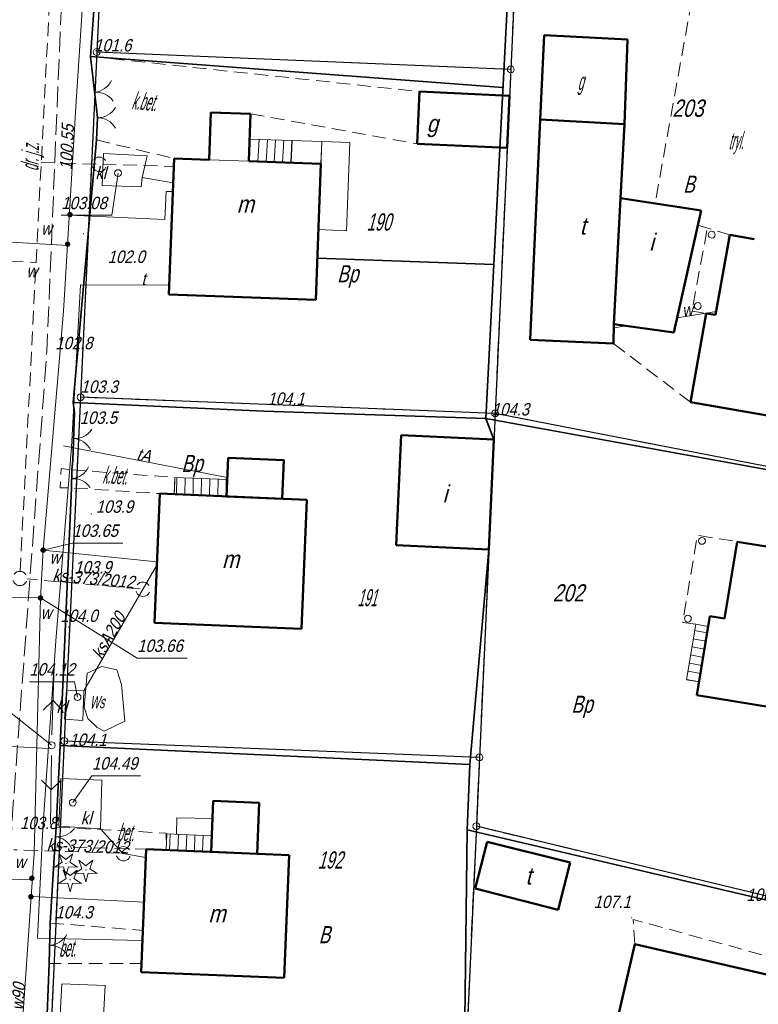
# Model space of a CAD drawing. Extents: x 6530721 to 6531385, y 5978377 to 5979143.
# Tile 132 of 146: x 6530983 to 6531037, y 5978965 to 5979037. Entities that reach past the tile are written whole.
import ezdxf
from ezdxf.enums import TextEntityAlignment as Align

# ---------------------------------------------------------------- set-up
doc = ezdxf.new("R2010")
doc.units = 0
for name, pattern in [('AB_rokocin 2014-08-13 AC2004$0$1.0_0.5', [1.5, 1, -0.5]), ('AB_rokocin 2014-08-13 AC2004$0$1.5_0.5', [2, 1.5, -0.5]), ('AB_rokocin 2014-08-13 AC2004$0$l217_500', [2, 1.5, -0.5]), ('AB_rokocin 2014-08-13 AC2004$0$l219_500', [0]), ('AB_rokocin 2014-08-13 AC2004$0$mz1.0_0.5', [1.5, 1, -0.5])]:
    doc.linetypes.add(name, pattern=pattern)
for name, color, linetype, lineweight in [('AB-wymiarowa', 7, 'Continuous', 30), ('AB_rokocin 2014-08-13 AC2004$0$202-Punkt graniczny stabilizowany trwale', 7, 'Continuous', 18), ('AB_rokocin 2014-08-13 AC2004$0$209-Opis konturu klasyfikacyjnego', 7, 'Continuous', 18), ('AB_rokocin 2014-08-13 AC2004$0$211-Nr działki', 7, 'Continuous', 18), ('AB_rokocin 2014-08-13 AC2004$0$217-Granica konturu klasyfikcyjnego', 7, 'Continuous', 18), ('AB_rokocin 2014-08-13 AC2004$0$219-Linia granicy', 7, 'Continuous', 18), ('AB_rokocin 2014-08-13 AC2004$0$312-Budynek', 7, 'Continuous', 18), ('AB_rokocin 2014-08-13 AC2004$0$312-Numer ewidencyjny budynku-Atr124', 7, 'Continuous', 18), ('AB_rokocin 2014-08-13 AC2004$0$320-część budynku wyodrębniona ze względu na liczbę kondygnacji naziemnych (powierzchnia)', 7, 'Continuous', 18), ('AB_rokocin 2014-08-13 AC2004$0$346-Wiata obrys', 7, 'Continuous', 18), ('AB_rokocin 2014-08-13 AC2004$0$346-Wiata słupy symb.', 7, 'Continuous', 18), ('AB_rokocin 2014-08-13 AC2004$0$352-schody (powierzchnia)', 7, 'Continuous', 18), ('AB_rokocin 2014-08-13 AC2004$0$362-Cieplarnia szklarnia', 7, 'Continuous', 18), ('AB_rokocin 2014-08-13 AC2004$0$432-Jezdnia', 7, 'Continuous', 18), ('AB_rokocin 2014-08-13 AC2004$0$433-Chodnik', 7, 'Continuous', 18), ('AB_rokocin 2014-08-13 AC2004$0$510-Podpora jednosłupowa symb.-SEPOW', 7, 'Continuous', 18), ('AB_rokocin 2014-08-13 AC2004$0$516-Kierunek linii eN-SEPOW', 7, 'Continuous', 18), ('AB_rokocin 2014-08-13 AC2004$0$621-Punkt rzędnej przewodu-SWPOD', 7, 'Continuous', 18), ('AB_rokocin 2014-08-13 AC2004$0$621-Punkt rzędnej przewodu-SWPOD-Atr2', 7, 'Continuous', 18), ('AB_rokocin 2014-08-13 AC2004$0$685-Osadnik kanal. lokalnej szambo - obrys-SK', 7, 'Continuous', 18), ('AB_rokocin 2014-08-13 AC2004$0$685-Osadnik kanal. lokalnej szambo - obrys-SK-Atr17', 7, 'Continuous', 18), ('AB_rokocin 2014-08-13 AC2004$0$851-Wody stojce nazwa', 7, 'Continuous', 18), ('AB_rokocin 2014-08-13 AC2004$0$905-Brama w ogrodzeniu', 7, 'Continuous', 18), ('AB_rokocin 2014-08-13 AC2004$0$996-Tekst dodatkowy mały', 7, 'Continuous', 18), ('AB_rokocin 2014-08-13 AC2004$0$chodnik (powierzchnia)', 7, 'Continuous', 18), ('AB_rokocin 2014-08-13 AC2004$0$drzewo iglaste (punkt)', 7, 'Continuous', 18), ('AB_rokocin 2014-08-13 AC2004$0$jezdnia (powierzchnia)', 7, 'Continuous', 18), ('AB_rokocin 2014-08-13 AC2004$0$krawężnik (linia)', 7, 'Continuous', 18), ('AB_rokocin 2014-08-13 AC2004$0$ogrodzenie trwałe (linia)', 7, 'Continuous', 18), ('AB_rokocin 2014-08-13 AC2004$0$przewód elektroenergetyczny (linia)-SEPOD', 7, 'Continuous', 18), ('AB_rokocin 2014-08-13 AC2004$0$przewód kanalizacyjny (linia)-SK', 7, 'Continuous', 18), ('AB_rokocin 2014-08-13 AC2004$0$przewód kanalizacyjny (linia)-SK-Atr1', 7, 'Continuous', 18), ('AB_rokocin 2014-08-13 AC2004$0$przewód kanalizacyjny - projektowany (linia)-SK', 7, 'Continuous', 18), ('AB_rokocin 2014-08-13 AC2004$0$przewód kanalizacyjny - projektowany (linia)-SK-Atr1', 7, 'Continuous', 18), ('AB_rokocin 2014-08-13 AC2004$0$przewód telekomunikacyjny (linia)-STPOD', 7, 'Continuous', 18), ('AB_rokocin 2014-08-13 AC2004$0$przewód telekomunikacyjny (linia)-STPOD-Atr1', 7, 'Continuous', 18), ('AB_rokocin 2014-08-13 AC2004$0$przewód wodociągowy (linia)-SW', 7, 'Continuous', 18), ('AB_rokocin 2014-08-13 AC2004$0$przewód wodociągowy (linia)-SW-Atr1', 7, 'Continuous', 18), ('AB_rokocin 2014-08-13 AC2004$0$punkt wysokościowy naturalny', 7, 'Continuous', 18), ('AB_rokocin 2014-08-13 AC2004$0$punkt wysokościowy naturalny-Atr2', 7, 'Continuous', 18), ('AB_rokocin 2014-08-13 AC2004$0$woda stojąca (powierzchnia)', 7, 'Continuous', 18), ('AB_rokocin 2014-08-13 AC2004$0$właz (punkt)-SK', 7, 'Continuous', 18), ('AB_rokocin 2014-08-13 AC2004$0$właz (punkt)-SK-Atr2', 7, 'Continuous', 18), ('AB_rokocin 2014-08-13 AC2004$0$zasuwa (punkt)-SW', 7, 'Continuous', 18), ('AB_rokocin 2014-08-13 AC2004$0$zasuwa (punkt)-SW-Atr17', 7, 'Continuous', 18), ('AB_rokocin 2014-08-13 AC2004$0$zasuwa (punkt)-SW-Atr2', 7, 'Continuous', 18)]:
    doc.layers.add(name, color=color, linetype=linetype, lineweight=lineweight)
doc.styles.add('AB_rokocin 2014-08-13 AC2004$0$Standard', font='txt')
doc.linetypes.add('AB_rokocin 2014-08-13 AC2004$0$902-500', pattern='A,3.75,0,[1,ksztalty.shx,S=0.5,R=0,X=0,Y=0],3.75', length=7.5)

# ---------------------------------------------------------------- blocks, each defined once
blk = doc.blocks.new('AB_rokocin 2014-08-13 AC2004$0$US25')
at = {"linetype": 'Continuous', "lineweight": 0}
h = blk.add_hatch(color=0, dxfattribs=at)
edge = h.paths.add_edge_path()
edge.add_arc((0, 0), 0.2, 0, 360)
blk = doc.blocks.new('AB_rokocin 2014-08-13 AC2004$0$PW01')
at = {"linetype": 'Continuous', "lineweight": 13}
h = blk.add_hatch(color=0, dxfattribs=at)
edge = h.paths.add_edge_path()
edge.add_arc((0, 0), 0.045, 0, 360)
blk = doc.blocks.new('AB_rokocin 2014-08-13 AC2004$0$905')
at = {"color": 0, "linetype": 'Continuous', "lineweight": 0}
for centre, start, end in [((-1.5, 0), 0, 60), ((1.5, 0), 120, 180)]:
    blk.add_arc(centre, 1.5, start, end, dxfattribs=at)
blk = doc.blocks.new('AB_rokocin 2014-08-13 AC2004$0$510')
at = {"color": 0, "linetype": 'Continuous', "lineweight": 0}
blk.add_circle((0, 0), 0.25, dxfattribs=at)
blk = doc.blocks.new('AB_rokocin 2014-08-13 AC2004$0$516')
at = {"color": 0, "linetype": 'Continuous', "lineweight": 0}
for p, q in [((0.75, 0), (5.75, 0)), ((3.25, 0), (2.543, 0.707)), ((3.25, 0), (2.543, -0.707))]:
    blk.add_line(p, q, dxfattribs=at)
blk = doc.blocks.new('AB_rokocin 2014-08-13 AC2004$0$OP011')
at = {"linetype": 'Continuous', "lineweight": 13}
h = blk.add_hatch(color=0, dxfattribs=at)
edge = h.paths.add_edge_path()
edge.add_arc((0, 0), 0.05, 0, 360)
at = {"color": 0, "linetype": 'Continuous', "lineweight": 13}
for p, q in [((-0.828, -0.268), (-0.283, 0.093)), ((-0.283, 0.093), (-0.512, 0.706)), ((-0.512, 0.706), (0, 0.299)), ((0, 0.299), (0.512, 0.706)), ((0.512, 0.706), (0.283, 0.093)), ((0.283, 0.093), (0.828, -0.268)), ((-0.175, -0.24), (-0.828, -0.268)), ((0, -0.87), (-0.175, -0.24)), ((0.175, -0.24), (0, -0.87)), ((0.828, -0.268), (0.175, -0.24))]:
    blk.add_line(p, q, dxfattribs=at)
blk = doc.blocks.new('AB_rokocin 2014-08-13 AC2004$0$621')
at = {"linetype": 'Continuous', "lineweight": 0}
h = blk.add_hatch(color=0, dxfattribs=at)
edge = h.paths.add_edge_path()
edge.add_arc((0, 0), 0.05, 0, 360)
blk = doc.blocks.new('AB_rokocin 2014-08-13 AC2004$0$US22')
at = {"color": 0, "linetype": 'Continuous', "lineweight": 13}
blk.add_circle((0, 0), 0.25, dxfattribs=at)
blk = doc.blocks.new('AB_rokocin 2014-08-13 AC2004$0$311')
at = {"color": 0, "linetype": 'Continuous', "lineweight": 0}
blk.add_circle((0, 0), 0.25, dxfattribs=at)
blk = doc.blocks.new('AB_rokocin 2014-08-13 AC2004$0$202')
at = {"color": 0, "linetype": 'Continuous', "lineweight": 0}
blk.add_circle((0, 0), 0.25, dxfattribs=at)
blk = doc.blocks.new('AB_rokocin 2014-08-13 AC2004')
at = {"layer": 'AB_rokocin 2014-08-13 AC2004$0$217-Granica konturu klasyfikcyjnego', "color": 3, "linetype": 'AB_rokocin 2014-08-13 AC2004$0$l217_500', "lineweight": 18, "flags": 128}
for points in [[(6530989.08, 5979034.46), (6530990.95, 5979074.37)], [(6530989.08, 5979034.46), (6530990.95, 5979074.37)], [(6531019.19, 5979033.2), (6531020.24, 5979056.22)], [(6531019.19, 5979033.2), (6531020.24, 5979056.22)], [(6530987.9, 5979009.35), (6530989.08, 5979034.46)], [(6530987.9, 5979009.35), (6530989.08, 5979034.46)], [(6530989.08, 5979034.46), (6531019.19, 5979033.2)], [(6530989.08, 5979034.46), (6531019.19, 5979033.2)], [(6531018.05, 5979008.17), (6531019.19, 5979033.2)], [(6531018.05, 5979008.17), (6531019.19, 5979033.2)], [(6530986.72, 5978984.34), (6530987.9, 5979009.35)], [(6530986.72, 5978984.34), (6530987.9, 5979009.35)], [(6530987.9, 5979009.35), (6531018.05, 5979008.17)], [(6530987.9, 5979009.35), (6531018.05, 5979008.17)], [(6531016.91, 5978983.15), (6531018.05, 5979008.17)], [(6531016.91, 5978983.15), (6531018.05, 5979008.17)], [(6531018.05, 5979008.17), (6531038.672, 5979004.142)], [(6531018.05, 5979008.17), (6531038.672, 5979004.142)], [(6530985.56, 5978959.33), (6530986.72, 5978984.34)], [(6530985.56, 5978959.33), (6530986.72, 5978984.34)], [(6530986.72, 5978984.34), (6531016.91, 5978983.15)], [(6530986.72, 5978984.34), (6531016.91, 5978983.15)], [(6531016.69, 5978978.14), (6531016.91, 5978983.15)], [(6531016.69, 5978978.14), (6531016.91, 5978983.15)], [(6531015.77, 5978958.12), (6531016.69, 5978978.14)], [(6531015.77, 5978958.12), (6531016.69, 5978978.14)], [(6531016.69, 5978978.14), (6531042.115, 5978972.02)], [(6531016.69, 5978978.14), (6531042.115, 5978972.02)]]:
    blk.add_lwpolyline(points, dxfattribs=at)
at = {"layer": 'AB_rokocin 2014-08-13 AC2004$0$219-Linia granicy', "color": 92, "linetype": 'AB_rokocin 2014-08-13 AC2004$0$l219_500', "lineweight": 30, "flags": 128}
for points in [[(6530990.95, 5979074.37), (6530989.08, 5979034.46)], [(6530990.95, 5979074.37), (6530989.08, 5979034.46)], [(6531020.24, 5979056.22), (6531019.19, 5979033.2)], [(6531020.24, 5979056.22), (6531019.19, 5979033.2)], [(6530989.08, 5979034.46), (6530987.9, 5979009.35)], [(6530989.08, 5979034.46), (6530987.9, 5979009.35)], [(6531019.19, 5979033.2), (6530989.08, 5979034.46)], [(6531019.19, 5979033.2), (6530989.08, 5979034.46)], [(6531019.19, 5979033.2), (6531018.05, 5979008.17)], [(6531019.19, 5979033.2), (6531018.05, 5979008.17)], [(6530987.9, 5979009.35), (6530986.72, 5978984.34)], [(6530987.9, 5979009.35), (6530986.72, 5978984.34)], [(6531018.05, 5979008.17), (6530987.9, 5979009.35)], [(6531018.05, 5979008.17), (6530987.9, 5979009.35)], [(6531018.05, 5979008.17), (6531016.91, 5978983.15)], [(6531018.05, 5979008.17), (6531016.91, 5978983.15)], [(6531038.672, 5979004.142), (6531018.05, 5979008.17)], [(6531038.672, 5979004.142), (6531018.05, 5979008.17)], [(6530986.72, 5978984.34), (6530985.56, 5978959.33)], [(6530986.72, 5978984.34), (6530985.56, 5978959.33)], [(6531016.91, 5978983.15), (6530986.72, 5978984.34)], [(6531016.91, 5978983.15), (6530986.72, 5978984.34)], [(6531016.91, 5978983.15), (6531016.69, 5978978.14)], [(6531016.91, 5978983.15), (6531016.69, 5978978.14)], [(6531016.69, 5978978.14), (6531015.77, 5978958.12)], [(6531016.69, 5978978.14), (6531015.77, 5978958.12)], [(6531042.115, 5978972.02), (6531016.69, 5978978.14)], [(6531042.115, 5978972.02), (6531016.69, 5978978.14)]]:
    blk.add_lwpolyline(points, dxfattribs=at)
at = {"layer": 'AB_rokocin 2014-08-13 AC2004$0$312-Budynek', "color": 250, "linetype": 'Continuous', "lineweight": 50, "flags": 128}
for points in [[(6531021.62, 5979035.68), (6531027.67, 5979035.36), (6531027.46, 5979029.2), (6531021.33, 5979029.55)], [(6531002.57, 5979001.96), (6530998.52, 5979002.13), (6530998.64, 5979004.93), (6531002.69, 5979004.76)], [(6531000.74, 5978976.13), (6530997.4, 5978976.27), (6530997.55, 5978979.98), (6531000.89, 5978979.84)]]:
    blk.add_lwpolyline(points, close=True, dxfattribs=at)
for points in [[(6531012.38, 5979027.78), (6531012.56, 5979031.58)], [(6531012.56, 5979031.58), (6531019.1, 5979031.28)], [(6531019.1, 5979031.28), (6531018.93, 5979027.48)], [(6530997.25, 5979026.62), (6530997.37, 5979030.07)], [(6530997.37, 5979030.07), (6531000.27, 5979029.96)], [(6531000.27, 5979029.96), (6531000.14, 5979026.51)], [(6531020.59, 5979013.52), (6531021.33, 5979029.55)], [(6531021.33, 5979029.55), (6531027.46, 5979029.2)], [(6531027.46, 5979029.2), (6531027.18, 5979023.82)], [(6531018.93, 5979027.48), (6531012.38, 5979027.78)], [(6530994.32, 5979016.83), (6530994.7, 5979026.72)], [(6530994.7, 5979026.72), (6530997.25, 5979026.62)], [(6531000.14, 5979026.51), (6531005.38, 5979026.32)], [(6531005.38, 5979026.32), (6531005.01, 5979016.43)], [(6531027.18, 5979023.82), (6531026.68, 5979014.66)], [(6531026.68, 5979014.66), (6531027.18, 5979023.82)], [(6531027.18, 5979023.82), (6531033.03, 5979022.93)], [(6531033.03, 5979022.93), (6531031.05, 5979014.05)], [(6531034.08, 5979015.33), (6531035.11, 5979021.16)], [(6531035.11, 5979021.16), (6531036.881, 5979020.847)], [(6531005.01, 5979016.43), (6530994.32, 5979016.83)], [(6531032.25, 5979009), (6531033.4, 5979015.45)], [(6531033.4, 5979015.45), (6531034.08, 5979015.33)], [(6531026.68, 5979014.66), (6531026.66, 5979013.25)], [(6531031.05, 5979014.05), (6531026.68, 5979014.66)], [(6531026.66, 5979013.25), (6531020.59, 5979013.52)], [(6531038.265, 5979007.934), (6531032.25, 5979009)], [(6531010.85, 5978998.59), (6531011.21, 5979006.58)], [(6531011.21, 5979006.58), (6531017.96, 5979006.28)], [(6531017.96, 5979006.28), (6531017.6, 5978998.28)], [(6530993.28, 5978992.94), (6530993.67, 5979002.34)], [(6530993.67, 5979002.34), (6531004.35, 5979001.89)], [(6531004.35, 5979001.89), (6531003.96, 5978992.49)], [(6531017.6, 5978998.28), (6531010.85, 5978998.59)], [(6531034.74, 5978993.24), (6531035.65, 5978998.84)], [(6531035.65, 5978998.84), (6531039.303, 5978998.252)], [(6531032.73, 5978987.67), (6531033.67, 5978993.42)], [(6531033.67, 5978993.42), (6531034.74, 5978993.24)], [(6531003.96, 5978992.49), (6530993.28, 5978992.94)], [(6531040.574, 5978986.392), (6531032.73, 5978987.67)], [(6531016.6, 5978973.6), (6531017.47, 5978977.01)], [(6531017.47, 5978977.01), (6531023.51, 5978975.49)], [(6530992.3, 5978967.53), (6530992.68, 5978976.47)], [(6530992.68, 5978976.47), (6531003.08, 5978976.03)], [(6531003.08, 5978976.03), (6531002.71, 5978967.1)], [(6531023.51, 5978975.49), (6531022.64, 5978972.07)], [(6531022.64, 5978972.07), (6531016.6, 5978973.6)], [(6531026.81, 5978963.48), (6531028.21, 5978969.57)], [(6531028.21, 5978969.57), (6531038.42, 5978967.22)], [(6531002.71, 5978967.1), (6530992.3, 5978967.53)]]:
    blk.add_lwpolyline(points, dxfattribs=at)
at = {"layer": 'AB_rokocin 2014-08-13 AC2004$0$320-część budynku wyodrębniona ze względu na liczbę kondygnacji naziemnych (powierzchnia)', "color": 7, "linetype": 'Continuous', "lineweight": 18, "flags": 128}
blk.add_lwpolyline([(6530997.25, 5979026.62), (6530997.37, 5979030.07), (6531000.27, 5979029.96), (6531000.14, 5979026.51)], close=True, dxfattribs=at)
at = {"layer": 'AB_rokocin 2014-08-13 AC2004$0$346-Wiata obrys', "color": 7, "linetype": 'AB_rokocin 2014-08-13 AC2004$0$1.0_0.5', "lineweight": 18, "flags": 128}
for points in [[(6531033.4, 5979015.45), (6531032.36, 5979015.62), (6531033.49, 5979021.66)], [(6531032.64, 5978992.83), (6531031.69, 5978992.96), (6531032.76, 5978999.3), (6531035.65, 5978998.84)]]:
    blk.add_lwpolyline(points, dxfattribs=at)
at = {"layer": 'AB_rokocin 2014-08-13 AC2004$0$352-schody (powierzchnia)', "color": 252, "linetype": 'Continuous', "lineweight": 18}
for p, q in [((6531000.14, 5979026.51), (6531000.21, 5979028.13)), ((6531000.21, 5979028.13), (6531003.28, 5979028.02)), ((6531000.89, 5979028.11), (6531000.79, 5979026.49)), ((6531001.49, 5979028.08), (6531001.39, 5979026.46)), ((6531002.09, 5979028.06), (6531001.99, 5979026.44)), ((6531002.69, 5979028.04), (6531002.59, 5979026.42)), ((6531003.27, 5979028.02), (6531003.2, 5979026.4)), ((6531003.28, 5979028.02), (6531003.21, 5979026.4)), ((6531005.44, 5979027.94), (6531003.27, 5979028.02)), ((6531005.44, 5979027.94), (6531005.21, 5979021.54)), ((6531005.38, 5979026.32), (6531005.44, 5979027.94)), ((6531007.48, 5979027.87), (6531005.44, 5979027.94)), ((6531007.24, 5979021.46), (6531007.48, 5979027.87)), ((6531003.26, 5979027.59), (6531003.19, 5979026.4)), ((6531003.21, 5979026.4), (6531000.14, 5979026.51)), ((6531003.2, 5979026.4), (6531005.38, 5979026.32)), ((6531005.21, 5979021.54), (6531007.24, 5979021.46)), ((6530994.77, 5979003.52), (6530994.72, 5979002.31)), ((6530998.58, 5979003.36), (6530994.77, 5979003.52)), ((6530994.9, 5979003.52), (6530994.89, 5979002.31)), ((6530995.5, 5979003.49), (6530995.49, 5979002.28)), ((6530996.1, 5979003.46), (6530996.09, 5979002.25)), ((6530996.7, 5979003.44), (6530996.68, 5979002.23)), ((6530997.3, 5979003.42), (6530997.28, 5979002.21)), ((6530997.9, 5979003.39), (6530997.88, 5979002.18)), ((6530998.5, 5979003.36), (6530998.48, 5979002.15)), ((6530998.52, 5979002.15), (6530998.58, 5979003.36)), ((6530994.72, 5979002.31), (6530998.52, 5979002.15)), ((6531032.64, 5978992.83), (6531031.98, 5978988.8)), ((6531033.55, 5978992.68), (6531032.64, 5978992.83)), ((6531032.89, 5978988.65), (6531033.55, 5978992.68)), ((6531033.47, 5978992.2), (6531032.56, 5978992.37)), ((6531033.37, 5978991.61), (6531032.46, 5978991.77)), ((6531033.18, 5978990.42), (6531032.28, 5978990.6)), ((6531033.27, 5978991.01), (6531032.38, 5978991.19)), ((6531033.09, 5978989.84), (6531032.18, 5978990)), ((6531032.99, 5978989.24), (6531032.08, 5978989.41)), ((6531032.8, 5978988.67), (6531031.98, 5978988.82)), ((6531031.98, 5978988.8), (6531032.89, 5978988.65)), ((6530994.17, 5978977.59), (6530994.12, 5978976.41)), ((6530997.45, 5978977.45), (6530994.17, 5978977.59)), ((6530994.42, 5978977.57), (6530994.38, 5978976.39)), ((6530995.02, 5978977.55), (6530994.98, 5978976.37)), ((6530995.62, 5978977.53), (6530995.58, 5978976.35)), ((6530996.22, 5978977.5), (6530996.18, 5978976.32)), ((6530996.82, 5978977.48), (6530996.78, 5978976.3)), ((6530997.42, 5978977.45), (6530997.38, 5978976.27)), ((6530997.4, 5978976.27), (6530997.45, 5978977.45)), ((6530994.12, 5978976.41), (6530997.4, 5978976.27))]:
    blk.add_line(p, q, dxfattribs=at)
at = {"layer": 'AB_rokocin 2014-08-13 AC2004$0$362-Cieplarnia szklarnia', "color": 7, "linetype": 'Continuous', "lineweight": 18, "flags": 128}
blk.add_lwpolyline([(6530986.55, 5978966.68), (6530989.68, 5978966.55), (6530989.37, 5978960.7), (6530986.23, 5978960.76)], close=True, dxfattribs=at)
at = {"layer": 'AB_rokocin 2014-08-13 AC2004$0$685-Osadnik kanal. lokalnej szambo - obrys-SK', "color": 7, "linetype": 'Continuous', "lineweight": 18, "flags": 128}
for points in [[(6530989.58, 5979027.07), (6530992.75, 5979026.92), (6530992.38, 5979025.33), (6530992.3, 5979024.66), (6530989.48, 5979024.75)], [(6530986.89, 5978988.04), (6530988.15, 5978987.98), (6530988.07, 5978985.84), (6530986.73, 5978985.94)], [(6530986.47, 5978981.61), (6530989.44, 5978981.5), (6530989.35, 5978977.96), (6530986.33, 5978978.14)]]:
    blk.add_lwpolyline(points, close=True, dxfattribs=at)
at = {"layer": 'AB_rokocin 2014-08-13 AC2004$0$chodnik (powierzchnia)', "color": 252, "linetype": 'AB_rokocin 2014-08-13 AC2004$0$mz1.0_0.5', "lineweight": 18, "flags": 128}
for points in [[(6531032.87, 5979041.08), (6531029.69, 5979023.45)], [(6530988.62, 5979034.14), (6531012.56, 5979031.58)], [(6531000.27, 5979029.96), (6531012.38, 5979027.78)], [(6530989.06, 5979028.06), (6530994.7, 5979026.72)], [(6531032.8, 5979021.87), (6531035.11, 5979021.16)], [(6531032.25, 5979009), (6531026.66, 5979013.25)], [(6530986.13, 5978978.07), (6530994.13, 5978977.64), (6530994.13, 5978976.41), (6530992.68, 5978976.47), (6530986.04, 5978976.63)], [(6531028.21, 5978969.57), (6531028.09, 5978971.36), (6531042.612, 5978967.378)]]:
    blk.add_lwpolyline(points, dxfattribs=at)
for points in [[(6530987.26, 5979004.07), (6530994.75, 5979003.51), (6530994.72, 5979002.31), (6530993.67, 5979002.34), (6530987.24, 5979002.75), (6530986.41, 5979002.76), (6530986.49, 5979004.17)], [(6530985.69, 5978971.1), (6530992.44, 5978970.56), (6530992.31, 5978968.15), (6530985.62, 5978968.16)]]:
    blk.add_lwpolyline(points, close=True, dxfattribs=at)
at = {"layer": 'AB_rokocin 2014-08-13 AC2004$0$jezdnia (powierzchnia)', "color": 252, "linetype": 'AB_rokocin 2014-08-13 AC2004$0$1.5_0.5', "lineweight": 18, "flags": 128}
blk.add_lwpolyline([(6530989.16, 5979081.85), (6530987.63, 5979063.19), (6530986.58, 5979039.58), (6530985.45, 5979012.64), (6530982.98, 5978979.44), (6530981.56, 5978955.09), (6530980.83, 5978923.93), (6530980.87, 5978899.07), (6530980.35, 5978882.41), (6530978.9, 5978876.34), (6530982.06, 5978874.54), (6530986.16, 5978874.22), (6531007.45, 5978874.91), (6531033.72, 5978876.67), (6531037.69, 5978874.7), (6531040.6, 5978870.17), (6531044.99, 5978845.52), (6531046.64, 5978824.27)], dxfattribs=at)
at = {"layer": 'AB_rokocin 2014-08-13 AC2004$0$krawężnik (linia)', "color": 252, "linetype": 'Continuous', "lineweight": 18, "flags": 128}
blk.add_lwpolyline([(6530997.51, 5978978.71), (6530994.91, 5978978.76), (6530994.87, 5978977.56)], dxfattribs=at)
at = {"layer": 'AB_rokocin 2014-08-13 AC2004$0$ogrodzenie trwałe (linia)', "color": 252, "linetype": 'AB_rokocin 2014-08-13 AC2004$0$902-500', "lineweight": 35, "flags": 128}
for points in [[(6530990.72, 5979073.95), (6531000.27, 5979076.39), (6531019.85, 5979055.49), (6531017.37, 5979007.8), (6531038.697, 5979003.91)], [(6530990.72, 5979073.95), (6530989.48, 5979051.42), (6530989.49, 5979050.83), (6530989.4, 5979048.91), (6530989.32, 5979048.49), (6530989.34, 5979047.08), (6530989.08, 5979044.35), (6530988.87, 5979041.25), (6530989.07, 5979040.16), (6530988.62, 5979034.14), (6531018.62, 5979031.87)], [(6530988.62, 5979034.14), (6530989.14, 5979029.7), (6530989.06, 5979028.06), (6530987.37, 5979008.96), (6531001.23, 5979008.34), (6531017.37, 5979007.8)], [(6531017.95, 5979019), (6531005.13, 5979019.46)], [(6530987.37, 5979008.96), (6530987.45, 5979008.23), (6530987.33, 5979004.77), (6530987.26, 5979004.07), (6530987.24, 5979002.75), (6530986.42, 5978984.01), (6531016.22, 5978982.63)], [(6531017.96, 5979006.28), (6531017.37, 5979007.8)], [(6531016.22, 5978982.63), (6531017.6, 5978998.28)], [(6530986.42, 5978984.01), (6530986.13, 5978978.07), (6530986.04, 5978976.63), (6530985.69, 5978971.1), (6530985.62, 5978968.16), (6530985.25, 5978958.93), (6531009.27, 5978958.38)], [(6531016.22, 5978982.63), (6531016.01, 5978977.89)], [(6531015.77, 5978958.12), (6531016.01, 5978977.89)], [(6531042.144, 5978971.742), (6531016.01, 5978977.89)]]:
    blk.add_lwpolyline(points, dxfattribs=at)
at = {"layer": 'AB_rokocin 2014-08-13 AC2004$0$przewód elektroenergetyczny (linia)-SEPOD', "color": 1, "linetype": 'Continuous', "lineweight": 18, "flags": 128}
blk.add_lwpolyline([(6530973.34, 5978990.01), (6530973.97, 5978989.94), (6530978.8, 5978989.56), (6530985.8, 5978984.03)], dxfattribs=at)
at = {"layer": 'AB_rokocin 2014-08-13 AC2004$0$przewód kanalizacyjny (linia)-SK', "color": 34, "linetype": 'Continuous', "lineweight": 18, "flags": 128}
for points in [[(6530992.38, 5979025.33), (6530994.62, 5979024.94)], [(6530993.43, 5978997.08), (6530988.15, 5978987.98)], [(6530989.35, 5978977.96), (6530990.97, 5978976.16), (6530992.65, 5978975.87)]]:
    blk.add_lwpolyline(points, dxfattribs=at)
at = {"layer": 'AB_rokocin 2014-08-13 AC2004$0$przewód kanalizacyjny - projektowany (linia)-SK', "color": 32, "linetype": 'AB_rokocin 2014-08-13 AC2004$0$1.0_0.5', "lineweight": 18, "flags": 128}
for points in [[(6530983.51, 5978996.66), (6530986.45, 5979053.8)], [(6530985.04, 5979026.42), (6530989.06, 5979026.3)], [(6530989.49, 5979026.29), (6530994.68, 5979026.14)], [(6530979.74, 5979019.39), (6530984.67, 5979019.14)], [(6530993.45, 5978997.12), (6530992.55, 5978995.57)], [(6530992.24, 5978995.4), (6530983.99, 5978996.13)], [(6530990.78, 5978976.17), (6530983.04, 5978976.43)]]:
    blk.add_lwpolyline(points, dxfattribs=at)
for points in [[(6530989.58, 5979025.87), (6530989.49, 5979025.81), (6530989.38, 5979025.78), (6530989.27, 5979025.77), (6530989.17, 5979025.78), (6530989.06, 5979025.81), (6530988.97, 5979025.87), (6530988.88, 5979025.94), (6530988.82, 5979026.03), (6530988.77, 5979026.12), (6530988.75, 5979026.23), (6530988.75, 5979026.34), (6530988.77, 5979026.45), (6530988.82, 5979026.55), (6530988.88, 5979026.64), (6530988.96, 5979026.71), (6530989.05, 5979026.77), (6530989.16, 5979026.8), (6530989.27, 5979026.81), (6530989.37, 5979026.8), (6530989.48, 5979026.77), (6530989.57, 5979026.71), (6530989.66, 5979026.64), (6530989.72, 5979026.55), (6530989.77, 5979026.46), (6530989.79, 5979026.35), (6530989.79, 5979026.24), (6530989.77, 5979026.13), (6530989.72, 5979026.03), (6530989.66, 5979025.94)], [(6530983.8, 5978995.74), (6530983.71, 5978995.68), (6530983.6, 5978995.65), (6530983.49, 5978995.64), (6530983.39, 5978995.65), (6530983.28, 5978995.68), (6530983.19, 5978995.74), (6530983.1, 5978995.81), (6530983.04, 5978995.9), (6530982.99, 5978995.99), (6530982.97, 5978996.1), (6530982.97, 5978996.21), (6530982.99, 5978996.32), (6530983.04, 5978996.42), (6530983.1, 5978996.51), (6530983.18, 5978996.58), (6530983.27, 5978996.64), (6530983.38, 5978996.67), (6530983.49, 5978996.68), (6530983.59, 5978996.67), (6530983.7, 5978996.64), (6530983.79, 5978996.58), (6530983.88, 5978996.51), (6530983.94, 5978996.42), (6530983.99, 5978996.33), (6530984.01, 5978996.22), (6530984.01, 5978996.11), (6530983.99, 5978996), (6530983.94, 5978995.9), (6530983.88, 5978995.81)], [(6530992.75, 5978994.96), (6530992.66, 5978994.9), (6530992.55, 5978994.87), (6530992.44, 5978994.86), (6530992.34, 5978994.87), (6530992.23, 5978994.9), (6530992.14, 5978994.96), (6530992.05, 5978995.03), (6530991.99, 5978995.12), (6530991.94, 5978995.21), (6530991.92, 5978995.32), (6530991.92, 5978995.43), (6530991.94, 5978995.54), (6530991.99, 5978995.64), (6530992.05, 5978995.73), (6530992.13, 5978995.8), (6530992.22, 5978995.86), (6530992.33, 5978995.89), (6530992.44, 5978995.9), (6530992.54, 5978995.89), (6530992.65, 5978995.86), (6530992.74, 5978995.8), (6530992.83, 5978995.73), (6530992.89, 5978995.64), (6530992.94, 5978995.55), (6530992.96, 5978995.44), (6530992.96, 5978995.33), (6530992.94, 5978995.22), (6530992.89, 5978995.12), (6530992.83, 5978995.03)], [(6530991.33, 5978975.72), (6530991.24, 5978975.66), (6530991.13, 5978975.63), (6530991.02, 5978975.62), (6530990.92, 5978975.63), (6530990.81, 5978975.66), (6530990.72, 5978975.72), (6530990.63, 5978975.79), (6530990.57, 5978975.88), (6530990.52, 5978975.97), (6530990.5, 5978976.08), (6530990.5, 5978976.19), (6530990.52, 5978976.3), (6530990.57, 5978976.4), (6530990.63, 5978976.49), (6530990.71, 5978976.56), (6530990.8, 5978976.62), (6530990.91, 5978976.65), (6530991.02, 5978976.66), (6530991.12, 5978976.65), (6530991.23, 5978976.62), (6530991.32, 5978976.56), (6530991.41, 5978976.49), (6530991.47, 5978976.4), (6530991.52, 5978976.31), (6530991.54, 5978976.2), (6530991.54, 5978976.09), (6530991.52, 5978975.98), (6530991.47, 5978975.88), (6530991.41, 5978975.79)]]:
    blk.add_lwpolyline(points, close=True, dxfattribs=at)
at = {"layer": 'AB_rokocin 2014-08-13 AC2004$0$przewód telekomunikacyjny (linia)-STPOD', "color": 30, "linetype": 'Continuous', "lineweight": 18, "flags": 128}
for points in [[(6530987.91, 5979017.52), (6530987.25, 5979005.72), (6530986.11, 5978991.62), (6530985.16, 5978977.97), (6530984.78, 5978969.99)], [(6530987.91, 5979017.52), (6530994.35, 5979017.49)], [(6530998.56, 5979003.5), (6530986.66, 5979005.81)], [(6530985.56, 5978983.8), (6530979.71, 5978984.12)], [(6530992.4, 5978969.82), (6530984.78, 5978969.99)]]:
    blk.add_lwpolyline(points, dxfattribs=at)
at = {"layer": 'AB_rokocin 2014-08-13 AC2004$0$przewód wodociągowy (linia)-SW', "color": 5, "linetype": 'Continuous', "lineweight": 18, "flags": 128}
for points in [[(6530988.09, 5979057.14), (6530988.36, 5979049.42), (6530988.04, 5979037.88), (6530987.58, 5979030.87), (6530986.67, 5979015.6), (6530985.18, 5978998.23), (6530984.99, 5978994.75), (6530984.53, 5978976.19), (6530982.88, 5978952.3), (6530982.23, 5978939.7)], [(6530994.6, 5979024.31), (6530994.12, 5979024.31), (6530994.03, 5979022.27), (6530987.09, 5979022.58)], [(6530974.38, 5979021.13), (6530986.96, 5979020.38)], [(6531034.13, 5979015.58), (6531031.29, 5979015.12)], [(6531027.59, 5979014.53), (6531026.72, 5979014.39)], [(6530985.18, 5978998.23), (6530993.46, 5978997.37)], [(6530973.58, 5978994.95), (6530984.99, 5978994.75)], [(6530984.4, 5978974.24), (6530972.65, 5978974.57)], [(6530984.33, 5978973.02), (6530992.51, 5978972.62)]]:
    blk.add_lwpolyline(points, dxfattribs=at)
at = {"layer": 'AB_rokocin 2014-08-13 AC2004$0$woda stojąca (powierzchnia)', "color": 141, "linetype": 'Continuous', "lineweight": 18, "flags": 128}
blk.add_lwpolyline([(6530988.38, 5978989.27), (6530989.46, 5978989.75), (6530990.55, 5978989.52), (6530990.88, 5978988.44), (6530991.12, 5978985.78), (6530989.62, 5978985.06), (6530989.1, 5978985.33), (6530988.42, 5978985.97), (6530988.16, 5978986.8)], close=True, dxfattribs=at)
at = {"layer": 'AB_rokocin 2014-08-13 AC2004$0$właz (punkt)-SK-Atr2', "color": 34, "linetype": 'ByBlock', "flags": 128}
for points in [[(6530990.63, 5979025.65), (6530990.17, 5979022.58), (6530986.5, 5979022.58)], [(6530987.68, 5978987.53), (6530987.46, 5978988.65), (6530984.179, 5978988.65)], [(6530987.34, 5978979.86), (6530988.73, 5978981.81), (6530992.272, 5978981.81)]]:
    blk.add_lwpolyline(points, dxfattribs=at)
at = {"layer": 'AB_rokocin 2014-08-13 AC2004$0$zasuwa (punkt)-SW-Atr2', "color": 5, "linetype": 'ByBlock', "flags": 128}
for points in [[(6530985.18, 5978998.23), (6530987.31, 5978998.74), (6530990.98, 5978998.74)], [(6530984.99, 5978994.75), (6530992.02, 5978990.37), (6530995.645, 5978990.37)]]:
    blk.add_lwpolyline(points, dxfattribs=at)
at = {"layer": 'AB_rokocin 2014-08-13 AC2004$0$202-Punkt graniczny stabilizowany trwale', "color": 7, "linetype": 'Continuous', "lineweight": 18, "rotation": 171.887}
for p in [(6530989.08, 5979034.46), (6531019.19, 5979033.2), (6530987.9, 5979009.35), (6531018.05, 5979008.17), (6530986.72, 5978984.34), (6531016.91, 5978983.15), (6531016.69, 5978978.14)]:
    blk.add_blockref('AB_rokocin 2014-08-13 AC2004$0$202', p, dxfattribs=at)
at = {"layer": 'AB_rokocin 2014-08-13 AC2004$0$346-Wiata słupy symb.', "color": 7, "linetype": 'Continuous', "lineweight": 18}
for p in [(6531033.8, 5979021.17), (6531032.79, 5979015.98), (6531033.09, 5978998.9), (6531032.07, 5978993.24)]:
    blk.add_blockref('AB_rokocin 2014-08-13 AC2004$0$311', p, dxfattribs=at)
at = {"layer": 'AB_rokocin 2014-08-13 AC2004$0$510-Podpora jednosłupowa symb.-SEPOW', "color": 7, "linetype": 'Continuous', "lineweight": 18}
blk.add_blockref('AB_rokocin 2014-08-13 AC2004$0$510', (6530985.8, 5978984.03), dxfattribs=at)
at = {"layer": 'AB_rokocin 2014-08-13 AC2004$0$516-Kierunek linii eN-SEPOW', "color": 7, "linetype": 'Continuous', "lineweight": 18}
for rotation in [88.08000000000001, 269.194]:
    blk.add_blockref('AB_rokocin 2014-08-13 AC2004$0$516', (6530985.8, 5978984.03), dxfattribs=dict(at, rotation=rotation))
at = {"layer": 'AB_rokocin 2014-08-13 AC2004$0$621-Punkt rzędnej przewodu-SWPOD', "color": 5, "linetype": 'Continuous', "lineweight": 18}
blk.add_blockref('AB_rokocin 2014-08-13 AC2004$0$621', (6530987.14, 5979023.3), dxfattribs=at)
at = {"layer": 'AB_rokocin 2014-08-13 AC2004$0$905-Brama w ogrodzeniu', "color": 252, "linetype": 'Continuous', "lineweight": 35}
for p, rotation in [((6530988.92, 5979031.54), 274.365), ((6530989.14, 5979029.68), 270), ((6530987.38, 5979006.34), 266.729), ((6530987.25, 5979003.42), 274.763), ((6530986.07, 5978977.39), 262.958), ((6530985.62, 5978969.48), 271.236)]:
    blk.add_blockref('AB_rokocin 2014-08-13 AC2004$0$905', p, dxfattribs=dict(at, rotation=rotation))
at = {"layer": 'AB_rokocin 2014-08-13 AC2004$0$drzewo iglaste (punkt)', "color": 94, "linetype": 'Continuous', "lineweight": 13}
for p in [(6530986.84, 5978975.43), (6530988.29, 5978974.96), (6530987.14, 5978974.25)]:
    blk.add_blockref('AB_rokocin 2014-08-13 AC2004$0$OP011', p, dxfattribs=at)
at = {"layer": 'AB_rokocin 2014-08-13 AC2004$0$punkt wysokościowy naturalny', "color": 7, "linetype": 'Continuous', "lineweight": 13}
for p in [(6530988.62, 5979034.14), (6530988.12, 5979021.24), (6530985.45, 5979012.64), (6530987.37, 5979008.96), (6531001.23, 5979008.34), (6530987.45, 5979008.23), (6531017.37, 5979007.8), (6530988.69, 5979000.87), (6530986.97, 5978996.8), (6530987.04, 5978992.63), (6530986.42, 5978984.01), (6530985.69, 5978971.1), (6531027.98, 5978971.48)]:
    blk.add_blockref('AB_rokocin 2014-08-13 AC2004$0$PW01', p, dxfattribs=at)
at = {"layer": 'AB_rokocin 2014-08-13 AC2004$0$właz (punkt)-SK', "color": 7, "linetype": 'Continuous', "lineweight": 18, "rotation": 358.977}
blk.add_blockref('AB_rokocin 2014-08-13 AC2004$0$US22', (6530990.63, 5979025.65), dxfattribs=at)
at = {"layer": 'AB_rokocin 2014-08-13 AC2004$0$właz (punkt)-SK', "color": 7, "linetype": 'Continuous', "lineweight": 18}
for p in [(6530987.68, 5978987.53), (6530987.34, 5978979.86)]:
    blk.add_blockref('AB_rokocin 2014-08-13 AC2004$0$US22', p, dxfattribs=at)
at = {"layer": 'AB_rokocin 2014-08-13 AC2004$0$zasuwa (punkt)-SW', "color": 7, "linetype": 'Continuous', "lineweight": 13}
for p in [(6530987.13, 5979022.63), (6530986.96, 5979020.48), (6530984.36, 5978974.36), (6530984.29, 5978973.01)]:
    blk.add_blockref('AB_rokocin 2014-08-13 AC2004$0$US25', p, dxfattribs=at)
for p, rotation in [((6530985.18, 5978998.23), 357.455), ((6530984.99, 5978994.75), 359.105)]:
    blk.add_blockref('AB_rokocin 2014-08-13 AC2004$0$US25', p, dxfattribs=dict(at, rotation=rotation))
at = {"layer": 'AB_rokocin 2014-08-13 AC2004$0$209-Opis konturu klasyfikacyjnego', "color": 3, "linetype": 'Continuous', "lineweight": 20, "style": 'AB_rokocin 2014-08-13 AC2004$0$Standard', "oblique": 15}
for s, width, p in [('B', 0.741, (6531031.73, 5979024.22)), ('Bp', 0.75, (6531006.56, 5979017.7)), ('Bp', 0.75, (6530995.24, 5979003.9)), ('Bp', 0.75, (6531023.6, 5978986.39)), ('B', 0.741, (6531005.22, 5978969.63))]:
    blk.add_text(s, height=1.25, dxfattribs=dict(at, width=width)).set_placement(p)
at = {"layer": 'AB_rokocin 2014-08-13 AC2004$0$211-Nr działki', "color": 92, "linetype": 'Continuous', "lineweight": 30, "style": 'AB_rokocin 2014-08-13 AC2004$0$Standard', "oblique": 15}
for s, width, p in [('203', 0.812, (6531030.94, 5979029.75)), ('190', 0.633, (6531008.71, 5979021.47)), ('202', 0.807, (6531022.25, 5978994.49)), ('191', 0.501, (6531008.04, 5978994.14)), ('192', 0.649, (6531005.14, 5978975.06))]:
    blk.add_text(s, height=1.25, dxfattribs=dict(at, width=width)).set_placement(p)
at = {"layer": 'AB_rokocin 2014-08-13 AC2004$0$312-Numer ewidencyjny budynku-Atr124', "color": 7, "linetype": 'ByBlock', "lineweight": 20, "style": 'AB_rokocin 2014-08-13 AC2004$0$Standard', "oblique": 15, "width": 0.896}
for s, p in [('g', (6531013.49, 5979029.26)), ('m', (6530999.88, 5979023.39)), ('t', (6531024.41, 5979021.8)), ('i', (6531029.42, 5979020.63)), ('i', (6531014.4, 5979002.33)), ('m', (6530998.81, 5978997.56)), ('t', (6531020.46, 5978974.53)), ('m', (6530997.82, 5978971.78))]:
    blk.add_text(s, height=1.25, dxfattribs=at).set_placement(p, align=Align.MIDDLE_CENTER)
at = {"layer": 'AB_rokocin 2014-08-13 AC2004$0$432-Jezdnia', "color": 7, "linetype": 'Continuous', "lineweight": 20, "style": 'AB_rokocin 2014-08-13 AC2004$0$Standard', "oblique": 15, "width": 0.453}
blk.add_text('dr. j.z.', height=1.25, rotation=88.384, dxfattribs=at).set_placement((6530984.84, 5979025.79))
at = {"layer": 'AB_rokocin 2014-08-13 AC2004$0$433-Chodnik', "color": 252, "linetype": 'Continuous', "lineweight": 20, "style": 'AB_rokocin 2014-08-13 AC2004$0$Standard', "oblique": 15}
for s, rotation, width, p in [('k.bet.', 354.685, 0.438, (6530991.58, 5979030.32)), ('k.bet.', 356.566, 0.438, (6530989.47, 5979003.09)), ('bet.', 357.712, 0.435, (6530990.55, 5978977.09)), ('bet.', 0.685, 0.435, (6530986.33, 5978968.64))]:
    blk.add_text(s, height=1.25, rotation=rotation, dxfattribs=dict(at, width=width)).set_placement(p)
at = {"layer": 'AB_rokocin 2014-08-13 AC2004$0$433-Chodnik', "color": 252, "linetype": 'Continuous', "lineweight": 20, "style": 'AB_rokocin 2014-08-13 AC2004$0$Standard', "oblique": 15, "width": 0.396}
blk.add_text('tryl.', height=1.25, dxfattribs=at).set_placement((6531035.03, 5979027.39))
at = {"layer": 'AB_rokocin 2014-08-13 AC2004$0$621-Punkt rzędnej przewodu-SWPOD-Atr2', "color": 5, "linetype": 'ByBlock', "lineweight": 20, "style": 'AB_rokocin 2014-08-13 AC2004$0$Standard', "oblique": 15, "width": 0.9}
blk.add_text('100.55', height=0.9, rotation=87.377, dxfattribs=at).set_placement((6530987.28, 5979025.85))
at = {"layer": 'AB_rokocin 2014-08-13 AC2004$0$685-Osadnik kanal. lokalnej szambo - obrys-SK-Atr17', "color": 7, "linetype": 'ByBlock', "lineweight": 20, "style": 'AB_rokocin 2014-08-13 AC2004$0$Standard', "oblique": 15, "width": 0.9}
for p in [(6530988.98, 5979025.22), (6530986.14, 5978986.37), (6530987.92, 5978978.29)]:
    blk.add_text('kl', height=0.9, dxfattribs=at).set_placement(p)
at = {"layer": 'AB_rokocin 2014-08-13 AC2004$0$851-Wody stojce nazwa', "color": 7, "linetype": 'Continuous', "lineweight": 20, "style": 'AB_rokocin 2014-08-13 AC2004$0$Standard', "oblique": 15, "width": 0.616}
blk.add_text('Ws', height=0.9, dxfattribs=at).set_placement((6530988.56, 5978986.72))
at = {"layer": 'AB_rokocin 2014-08-13 AC2004$0$996-Tekst dodatkowy mały', "color": 7, "linetype": 'Continuous', "lineweight": 20, "style": 'AB_rokocin 2014-08-13 AC2004$0$Standard', "oblique": 15, "width": 0.459}
blk.add_text('g', height=1.25, dxfattribs=at).set_placement((6531024.05, 5979031.7))
at = {"layer": 'AB_rokocin 2014-08-13 AC2004$0$przewód kanalizacyjny (linia)-SK-Atr1', "color": 34, "linetype": 'ByBlock', "lineweight": 20, "style": 'AB_rokocin 2014-08-13 AC2004$0$Standard', "oblique": 15, "width": 0.9}
blk.add_text('ksA200', height=0.9, rotation=60.633, dxfattribs=at).set_placement((6530989.45, 5978990.21))
at = {"layer": 'AB_rokocin 2014-08-13 AC2004$0$przewód kanalizacyjny - projektowany (linia)-SK-Atr1', "color": 34, "linetype": 'ByBlock', "lineweight": 20, "style": 'AB_rokocin 2014-08-13 AC2004$0$Standard', "oblique": 15, "width": 0.9}
for rotation, p in [(354.944, (6530985.84, 5978995.97)), (358.076, (6530985.43, 5978976.35))]:
    blk.add_text('ks-373/2012', height=0.9, rotation=rotation, dxfattribs=at).set_placement(p)
at = {"layer": 'AB_rokocin 2014-08-13 AC2004$0$przewód telekomunikacyjny (linia)-STPOD-Atr1', "color": 30, "linetype": 'ByBlock', "lineweight": 20, "style": 'AB_rokocin 2014-08-13 AC2004$0$Standard', "oblique": 15, "width": 0.9}
for s, rotation, p in [('t', 0.534, (6530992.33, 5979017.5)), ('tA', 349.831, (6530991.92, 5979004.78))]:
    blk.add_text(s, height=0.9, rotation=rotation, dxfattribs=at).set_placement(p)
at = {"layer": 'AB_rokocin 2014-08-13 AC2004$0$przewód wodociągowy (linia)-SW-Atr1', "color": 5, "linetype": 'ByBlock', "lineweight": 20, "style": 'AB_rokocin 2014-08-13 AC2004$0$Standard', "oblique": 15, "width": 0.9}
for s, rotation, p in [('w', 9.123, (6531031.71, 5979015.19)), ('w90', 87.079, (6530983.78, 5978964.72))]:
    blk.add_text(s, height=0.9, rotation=rotation, dxfattribs=at).set_placement(p)
at = {"layer": 'AB_rokocin 2014-08-13 AC2004$0$punkt wysokościowy naturalny-Atr2', "color": 252, "linetype": 'ByBlock', "lineweight": 20, "style": 'AB_rokocin 2014-08-13 AC2004$0$Standard', "oblique": 15, "width": 0.9}
for s, p in [('101.6', (6530988.89, 5979034.5)), ('102.0', (6530989.87, 5979019.12)), ('102.8', (6530986.06, 5979012.84)), ('103.3', (6530987.9, 5979009.67)), ('104.1', (6531001.49, 5979008.79)), ('104.3', (6531017.81, 5979008.02)), ('103.5', (6530987.84, 5979007.41)), ('103.9', (6530989.01, 5979000.94)), ('103.9', (6530987.44, 5978996.53)), ('104.0', (6530986.43, 5978993)), ('104.1', (6530987.09, 5978983.98)), ('103.8', (6530983.49, 5978977.93)), ('106.9', (6531036.32, 5978972.71)), ('107.1', (6531025.21, 5978972.19)), ('104.3', (6530986.07, 5978971.43))]:
    blk.add_text(s, height=0.9, dxfattribs=at).set_placement(p)
at = {"layer": 'AB_rokocin 2014-08-13 AC2004$0$właz (punkt)-SK-Atr2', "color": 34, "linetype": 'ByBlock', "lineweight": 20, "style": 'AB_rokocin 2014-08-13 AC2004$0$Standard', "oblique": 15, "width": 0.9}
for s, p in [('103.08', (6530986.5, 5979023.03)), ('104.12', (6530984.179, 5978989.1)), ('104.49', (6530988.73, 5978982.26))]:
    blk.add_text(s, height=0.9, dxfattribs=at).set_placement(p)
at = {"layer": 'AB_rokocin 2014-08-13 AC2004$0$zasuwa (punkt)-SW-Atr17', "color": 7, "linetype": 'ByBlock', "lineweight": 20, "style": 'AB_rokocin 2014-08-13 AC2004$0$Standard', "oblique": 15, "width": 0.9}
for p in [(6530985.03, 5979021.17), (6530983.96, 5979018.07), (6530985.65, 5978997.25), (6530985, 5978993.22), (6530983.11, 5978975.09)]:
    blk.add_text('w', height=0.9, dxfattribs=at).set_placement(p)
at = {"layer": 'AB_rokocin 2014-08-13 AC2004$0$zasuwa (punkt)-SW-Atr2', "color": 5, "linetype": 'ByBlock', "lineweight": 20, "style": 'AB_rokocin 2014-08-13 AC2004$0$Standard', "oblique": 15, "width": 0.9}
for s, p in [('103.65', (6530987.31, 5978999.19)), ('103.66', (6530992.02, 5978990.82))]:
    blk.add_text(s, height=0.9, dxfattribs=at).set_placement(p)

msp = doc.modelspace()

# ---------------------------------------------------------------- block references
at = {"layer": 'AB-wymiarowa'}
msp.add_blockref('AB_rokocin 2014-08-13 AC2004', (0, 0), dxfattribs=at)

doc.saveas('drawing.dxf')
